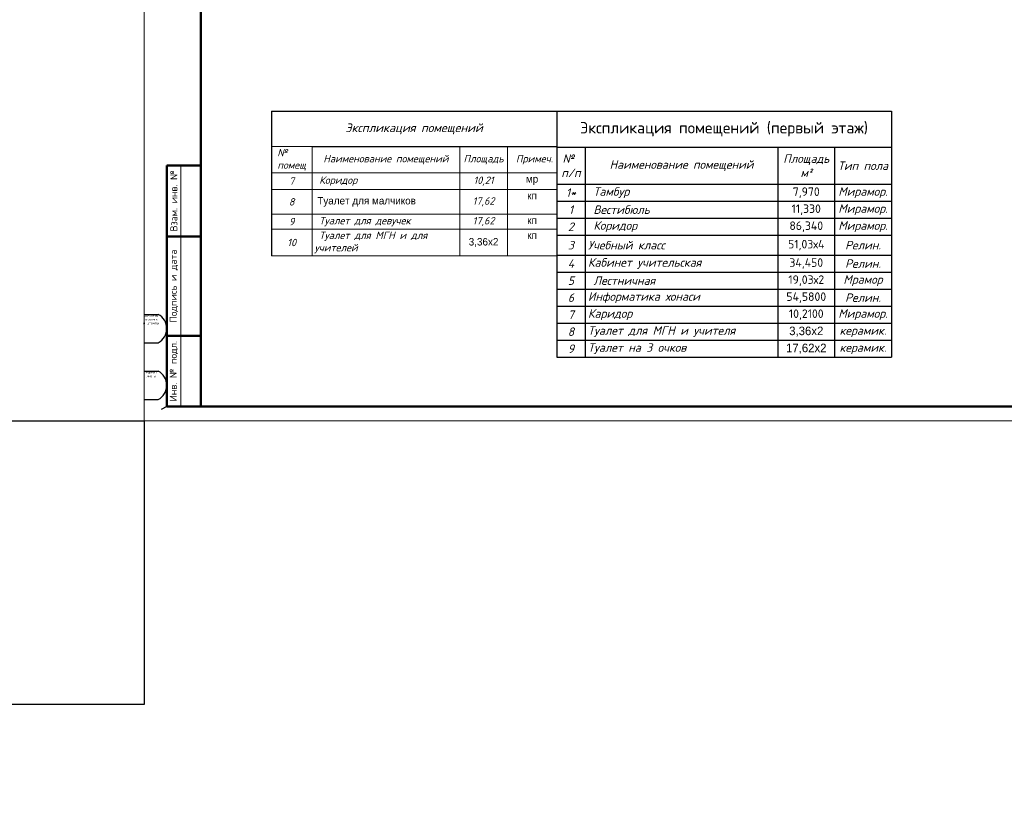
# Model space of a CAD drawing. Header units: millimetres. Extents: x 9824119 to 13672909, y -72394 to 462135.
# Tile 8 of 256: x 10071346 to 10106058, y -25198 to 2666. Entities that reach past the tile are written whole.
import ezdxf

# ---------------------------------------------------------------- set-up
doc = ezdxf.new("R2010")
doc.units = ezdxf.units.MM
doc.layers.add('0_Текст', color=7, linetype='Continuous', lineweight=20)
doc.layers.add('CS_UNPLOTTED', color=171, linetype='Continuous', plot=False)
doc.styles.add('ISO Proportional', font='isocpeur.ttf')
doc.styles.add('ISO_1.0', font='isocpeur.ttf')
doc.styles.add('ISOCPEUR', font='isocpeui.ttf')
doc.styles.add('V@ler@Live', font='isocpeui.ttf')

# ---------------------------------------------------------------- blocks, each defined once
blk = doc.blocks.new('*T202')
at = {"color": 0, "linetype": 'ByBlock', "lineweight": -2, "transparency": 16777216}
for p, q in [((0, 0), (11795, 0)), ((0, 0), (0, -8667)), ((11795, 0), (11795, -2567)), ((0, -1267), (11795, -1267)), ((1000, -1267), (1000, -8667)), ((7795, -1267), (7795, -3767)), ((9795, -1267), (9795, -3767)), ((0, -2567), (11795, -2567)), ((11795, -2567), (11795, -4367)), ((0, -3167), (9795, -3167)), ((9795, -3167), (11795, -3167)), ((0, -3767), (9795, -3767)), ((7795, -3767), (7795, -5067)), ((9795, -3767), (11795, -3767)), ((9795, -3767), (9795, -8667)), ((0, -4367), (1000, -4367)), ((1000, -4367), (11795, -4367)), ((11795, -4367), (11795, -5667)), ((0, -5067), (1000, -5067)), ((1000, -5067), (9795, -5067)), ((7795, -5067), (7795, -6267)), ((9795, -5067), (11795, -5067)), ((0, -5667), (7795, -5667)), ((7795, -5667), (9795, -5667)), ((9795, -5667), (11795, -5667)), ((11795, -5667), (11795, -6267)), ((0, -6267), (7795, -6267)), ((7795, -6267), (11795, -6267)), ((7795, -6267), (7795, -8667)), ((11795, -6267), (11795, -8667)), ((0, -6867), (1000, -6867)), ((1000, -6867), (9795, -6867)), ((9795, -6867), (11795, -6867)), ((0, -7467), (1000, -7467)), ((1000, -7467), (9795, -7467)), ((9795, -7467), (11795, -7467)), ((0, -8067), (1000, -8067)), ((1000, -8067), (9795, -8067)), ((9795, -8067), (11795, -8067)), ((0, -8667), (1000, -8667)), ((1000, -8667), (9795, -8667)), ((9795, -8667), (11795, -8667))]:
    blk.add_line(p, q, dxfattribs=at)
at = {"color": 0, "transparency": 16777216, "style": 'ISO Proportional'}
for s, insert, char_height, width, attachment_point in [('Экспликация помещений (первый этаж)', (5897, -633), 400, 11594.95, 5), ('{\\fISOCPEUR|b0|i1|c204|p34;№        п/п}', (500, -1917), 300, 800.07, 5), ('{\\fISOCPEUR|b0|i1|c204|p34;Наименование помещений}', (4398, -1917), 300, 6595.32, 5), ('{\\fISOCPEUR|b0|i1|c204|p34;Площадь м²}', (8795, -1917), 300, 1800, 5), ('{\\fISOCPEUR|b0|i1|c204|p34;Тип пола}', (10795, -1917), 300, 1799.56, 5), ('{\\fISOCPEUR|b0|i1|c204|p34;1*}', (500, -2867), 300, 800.07, 5), ('{\\fISOCPEUR|b0|i1|c204|p34;\\C7; Тамбур}', (1100, -2867), 300, 6595.32, 4), ('7,970', (8795, -2867), 300, 1800, 5), ('{\\fISOCPEUR|b0|i1|c204|p34;Мирамор.}', (10795, -2867), 300, 1799.56, 5), ('{\\fISOCPEUR|b0|i1|c204|p34;1', (500, -3467), 300, 800.07, 5), ('{\\fISOCPEUR|b0|i1|c204|p34;\\C7; Вестибюль}', (1100, -3467), 300, 6595.32, 4), ('11,330', (8795, -3467), 300, 1800, 5), ('{\\fISOCPEUR|b0|i1|c204|p34;Мирамор.}', (10795, -3467), 300, 1799.56, 5), ('{\\fISOCPEUR|b0|i1|c204|p34;2', (500, -4067), 300, 800.07, 5), ('{\\fISOCPEUR|b0|i1|c204|p34;\\C7; \\C0;Коридор }', (1100, -4067), 300, 6595.32, 4), ('86,340', (8795, -4067), 300, 1800, 5), ('{\\fISOCPEUR|b0|i1|c204|p34;Мирамор.}', (10795, -4067), 300, 1799.56, 5), ('{\\fISOCPEUR|b0|i1|c204|p34;3', (500, -4717), 300, 800.07, 5), ('{\\fISOCPEUR|b0|i1|c204|p34;Учебный класс}', (1100, -4717), 300, 6595.32, 4), ('51,03х4', (8795, -4717), 300, 1800, 5), ('{\\fISOCPEUR|b0|i1|c204|p34;Релин.}', (10795, -4717), 300, 1799.56, 5), ('{\\fISOCPEUR|b0|i1|c204|p34;\\C7;Кабинет учительская }', (1100, -5367), 300, 6595.32, 4), ('34,450', (8795, -5367), 300, 1800, 5), ('{\\fISOCPEUR|b0|i1|c204|p34;4', (500, -5367), 300, 800.07, 5), ('{\\fISOCPEUR|b0|i1|c204|p34;Релин.}', (10795, -5367), 300, 1799.56, 5), ('{\\fISOCPEUR|b0|i1|c204|p34;5', (500, -5967), 300, 800.07, 5), ('{\\fISOCPEUR|b0|i1|c204|p34;\\C7; \\C0;Лестничная}', (1100, -5967), 300, 6595.32, 4), ('19,03х2', (8795, -5967), 300, 1800, 5), ('{\\fISOCPEUR|b0|i1|c204|p34;Мрамор}', (10795, -5967), 300, 1799.56, 5), ('{\\fISOCPEUR|b0|i1|c204|p34;6', (500, -6567), 300, 800.07, 5), ('{\\fISOCPEUR|b0|i1|c204|p34;Информатика хонаси }', (1100, -6567), 300, 6595.32, 4), ('54,5800', (8795, -6567), 300, 1800, 5), ('{\\fISOCPEUR|b0|i1|c204|p34;Релин.}', (10795, -6567), 300, 1799.56, 5), ('{\\fISOCPEUR|b0|i1|c204|p34;7', (500, -7167), 300, 800.07, 5), ('{\\fISOCPEUR|b0|i1|c204|p34;\\C7;Каридор}', (1100, -7167), 300, 6595.32, 4), ('10,2100', (8795, -7167), 300, 1800, 5), ('{\\fISOCPEUR|b0|i1|c204|p34;Мирамор.}', (10795, -7167), 300, 1799.56, 5), ('{\\fISOCPEUR|b0|i1|c204|p34;8', (500, -7767), 300, 800.07, 5), ('{\\fISOCPEUR|b0|i1|c204|p34;\\C7;Туалет для МГН и учителя}', (1100, -7767), 300, 6595.32, 4), ('{\\fISOCPEUR|b0|i1|c204|p34;керамик.}', (10795, -7767), 300, 1799.56, 5), ('{\\fISOCPEUR|b0|i1|c204|p34;9', (500, -8367), 300, 800.07, 5), ('{\\fISOCPEUR|b0|i1|c204|p34;\\C7;Туалет на 3 очков }', (1100, -8367), 300, 6595.32, 4), ('{\\fISOCPEUR|b0|i1|c204|p34;керамик.}', (10795, -8367), 300, 1799.56, 5)]:
    blk.add_mtext(s, dxfattribs=dict(at, insert=insert, char_height=char_height, width=width, attachment_point=attachment_point))
at = {"color": 0, "transparency": 16777216, "char_height": 300, "width": 1800, "attachment_point": 5}
for s, insert in [('3,36х2', (8795, -7767)), ('17,62х2', (8795, -8367))]:
    blk.add_mtext(s, dxfattribs=dict(at, insert=insert))
blk = doc.blocks.new('*T203')
at = {"lineweight": 30, "transparency": 16777216}
for p, q in [((0, 0), (10063, 0)), ((0, 0), (0, -5097)), ((10063, 0), (10063, -5097))]:
    blk.add_line(p, q, dxfattribs=at)
at = {"color": 0, "lineweight": 0, "transparency": 16777216}
for p, q in [((0, -1241), (1436, -1241)), ((1436, -1241), (1436, -5097)), ((6643, -1241), (6643, -5097)), ((8321, -1241), (8321, -5097)), ((0, -2165), (10063, -2165)), ((0, -2756), (10063, -2756)), ((0, -3626), (10063, -3626)), ((0, -4148), (10063, -4148)), ((0, -5097), (10063, -5097))]:
    blk.add_line(p, q, dxfattribs=at)
at = {"color": 0, "linetype": 'ByBlock', "lineweight": -2, "transparency": 16777216}
blk.add_line((1436, -1241), (10063, -1241), dxfattribs=at)
at = {"transparency": 16777216, "style": 'V@ler@Live'}
for s, insert, char_height, width, attachment_point in [('Экспликация помещений', (5032, -621), 306.43, 9889.13, 5), ('№        помещ', (718, -1328), 261, 1262.43, 2), ('Наименование помещений', (4040, -1703), 261, 5033, 5), ('Площадь', (7482, -1703), 261, 1503.67, 5), (' Примеч.', (9192, -1703), 261, 1568.04, 5), ('7', (718, -2461), 261, 1262.43, 5), ('10,21', (7482, -2461), 261, 1503.67, 5), ('8', (718, -3191), 261, 1262.43, 5), ('17,62', (7482, -3191), 261, 1503.67, 5), ('9', (718, -3887), 261, 1262.43, 5), ('17,62', (7482, -3887), 261, 1503.67, 5), ('10', (718, -4623), 261, 1262.43, 5)]:
    blk.add_mtext(s, dxfattribs=dict(at, insert=insert, char_height=char_height, width=width, attachment_point=attachment_point))
at = {"color": 0, "transparency": 16777216, "char_height": 261}
for s, insert, width, attachment_point in [('{\\fISOCPEUR|b0|i1|c204|p34; Коридор}', (1523, -2461), 5033, 4), ('мр', (9192, -2252), 1568.04, 2), (' Туалет для малчиков', (1523, -3191), 5033, 4), ('кп', (9192, -2843), 1568.04, 2), ('{\\fISOCPEUR|b0|i1|c204|p34; Туалет для девучек}', (1523, -3887), 5033, 4), ('кп', (9192, -3713), 1568.04, 2), ('{\\fISOCPEUR|b0|i1|c204|p34; Туалет для МГН и для учителей}', (1523, -4623), 5033, 4), ('3,36х2', (7482, -4623), 1503.67, 5), ('кп', (9192, -4235), 1568.04, 2)]:
    blk.add_mtext(s, dxfattribs=dict(at, insert=insert, width=width, attachment_point=attachment_point))
blk = doc.blocks.new('*U201')
at = {"lineweight": 9}
for p, q in [((-20, -5), (-20, 415)), ((574, -5), (-20, -5))]:
    blk.add_line(p, q, dxfattribs=at)
at = {"lineweight": 50}
for p, q in [((0, 0), (0, 410)), ((0, 85), (-12, 85)), ((-12, 0), (-12, 85)), ((0, 60), (-12, 60)), ((0, 25), (-12, 25)), ((0, 0), (-12, 0)), ((569, 0), (0, 0))]:
    blk.add_line(p, q, dxfattribs=at)
at = {"lineweight": 20}
blk.add_line((-7, 85), (-7, 0), dxfattribs=at)
at = {"layer": 'CS_UNPLOTTED'}
for p, q in [((-20, 32.5), (-15, 32.5)), ((-20, 22.5), (-15, 22.5)), ((-20, 12.5), (-15, 12.5)), ((-20, 2.5), (-15, 2.5)), ((-12, 0), (-14, -1))]:
    blk.add_line(p, q, dxfattribs=at)
for centre in [(-17.66, 27.5), (-17.66, 7.5)]:
    blk.add_arc(centre, 5.67, 298.0574, 61.9426, dxfattribs=at)
at = {"layer": '0_Текст', "char_height": 2.5, "attachment_point": 5, "rotation": 90, "style": 'ISO_1.0'}
for s, insert, width in [('Взам. инв. №', (-9.5, 72.5), 25), ('Подпись и дата', (-9.5, 42.5), 35), ('Инв. № подл.', (-9.5, 12.5), 25)]:
    blk.add_mtext(s, dxfattribs=dict(at, insert=insert, width=width))
at = {"layer": 'CS_UNPLOTTED', "char_height": 0.8, "width": 5, "attachment_point": 2, "style": 'ISO_1.0'}
for s, insert in [('Основная надпись \\Pи штампы', (-17.5, 32.5)), ('Формат листа', (-17.5, 12.5))]:
    blk.add_mtext(s, dxfattribs=dict(at, insert=insert))

msp = doc.modelspace()

# ---------------------------------------------------------------- linework, layer by layer
msp.add_lwpolyline([(10065730.4, -11469.8), (10075730.4, -11469.8), (10075730.4, -21469.8), (10065730.4, -21469.8)], close=True)

# ---------------------------------------------------------------- block references
at = {"color": 250, "ltscale": 30, "xscale": 100, "yscale": 100, "zscale": 100}
msp.add_blockref('*U201', (10077730.4, -10969.8), dxfattribs=at)
for name, p in [('*T203', (10080217.5, -562.4)), ('*T202', (10090280.7, -562.4))]:
    msp.add_blockref(name, p)

# ---------------------------------------------------------------- texts
at = {"char_height": 300, "attachment_point": 1}
for s, insert, width, style in [('\\pi13638.10589;{\\fISOCPEUR|b0|i0|c204|p34;\\H1.66667x;\\L\\C7;\\P\\pi10874.35036;\\H1.1x;Общие указания\\l\\P\\pi13638.10589;\\P\\pi-900,l1200,t1200;\\H0.72727x;1.^IПроект выполнен на основании задания заказчика и задания на проектирование архитектурно-строительных чертежей.\\P2.^IПроект соответствует действующим нормам :\\P\\pl900,t900;\\fSymbol|b0|i0|c2|p18;·^I\\fISOCPEUR|b0|i0|c204|p34;КМК 2. 04.05-97* "Отопление, вентиляция и кондиционирование воздуха".\\P\\fSymbol|b0|i0|c2|p18;·^I\\fISOCPEUR|b0|i0|c204|p34;ШНК 2.08.02-09* "Общественные здания и сооружение" \\P\\fSymbol|b0|i0|c2|p18;·^I\\fISOCPEUR|b0|i0|c204|p34;КМК 2.01.01-94 "Климатические и физико-геологические данные для проектирования".\\P\\fSymbol|b0|i0|c2|p18;·^I\\fISOCPEUR|b0|i0|c204|p34;КМК 2.01.04-97* "Строительная теплотехника".\\P\\fSymbol|b0|i0|c2|p18;·^I\\fISOCPEUR|b0|i0|c204|p34;ГОСТ 21.602-2003 "Правила выполнения рабочей документации отопления, вентиляции и кондиционирования".\\P\\fSymbol|b0|i0|c2|p18;·^I\\fISOCPEUR|b0|i0|c204|p34;ШНК \\fISOCPEUR|b0|i0|c186|p34;2.01.02-04\\fISOCPEUR|b0|i0|c204|p34; - \\fISOCPEUR|b0|i0|c186|p34;"\\fISOCPEUR|b0|i0|c204|p34;Пожарная безопасность зданий и сооружений\\fISOCPEUR|b0|i0|c186|p34;"\\fISOCPEUR|b0|i0|c204|p34;;\\P\\pl1200,t1200;3.^I  Расчетные параметры наружного воздуха для проектирования отопления, вентиляции и кондиционирования воздуха приняты по КМК 2.01.01-94.\\P\\pi-300,l300,tz;      Для проектирования отопления, вентиляции и кондиционирования воздуха: \\P\\pl1500,t1500;-^IХолодный  период  года Тн\\fISOCPEUR|b0|i0|c186|p34;=-14.0°C\\fISOCPEUR|b0|i0|c204|p34;; I=-12,4 кДж/кг (Парам. Б);\\P-^IТеплый  период  года Тн=33°C; I=55,7 кДж/кг  (Парам. А);\\P-^IТеплый  период  года Тн=37,5°C; I=65,2 кДж/кг (Парам. Б);\\P-^IСкорость ветра  - V=1,6 м/сек - холодный период;\\P-^IСкорость ветра  - V=1,9 м/сек - теплый  период;\\P-^IПродолжительность отопительного периода  Zот.пер.=129суток;\\P-^IСредняя температура отопительного периода  tот.пер.=2,7°C;\\P-^IБарометрическое давление в районе строительства Рбар=950 Гпа.\\P\\pi600,l0,tz;\\P\\pi11458.1097;\\LТЕПЛОСНАБЖЕНИЕ\\P\\pi13638.10589;\\l\\P\\pi0;\\C0;В качестве источника тепла выбран установленный во дворе здания тепловой насос, рассчитанный на работу в температурном режиме 40–30 °C.^J^JСистема отопления спроектирована как двухтрубная, в ней используются напольный фанкойл.\\P^JОсновным источником тепла является тепловой насос. \\P^JОсновное охлаждение осуществляется с помощью\\Pтепловых насосов. Для отвода конденсата, образующегося в фанкойлах, предусмотрены дренажные трубы. Основные водосточные и обратные трубы выполнены из полипропилена. \\P\\pi600;^JОсновные подающие и обратные трубы выполнены из полипропилена. Слив воды из системы осуществляется через регулировочный узел. Для снижения теплопотерь через трубы выполнены работы по теплоизоляции.\\C7; \\P\\pi12278.10827;\\LОТОПЛЕНИЕ\\l\\P\\pi0;  Для достижения  комфортных условий в зимнее время и компенсации теплопотерь в помещениях установлены \\C0;фанкойл\\C7;ы обеспечивающие в помещениях нормируемую температуру воздуха:\\P\\pi-300,l1500,t1500;-^IКабинет врача +20°C.\\P-^IЗал       +22°C.\\P-^IФизиотерапия     +21°C.\\P\\pi0,l0,tz;   На каждом приборе предусматривается устанавка термостатического клапана и запорного крана. Рекомендуется применить трубопроводы стабильные полипропиленовые. Система теплоснабжения \\C0;фанкойл\\C7;ов двухтрубная с принудительной циркуляцией, горизонтальная. Удаление воздуха осуществляется из воздухоспускных кранов установленных в \\C0;фанкойл\\C7;ах. Все монтажные и наладочные работы проводить в соответствии с нормативными документами и инструкциям фирм-изготовителя.}', (9986122.2, 27067.1), 27276.212, 'ISOCPEUR'), ('{\\fISOCPEUR|b0|i0|c204|p34;\\C7;^I\\A1;\\L\\P\\pi10515.36534;\\H1.33333x;ВЕНТИЛЯЦИЯ\\P\\pi0;\\l^IВ здании предусмотрена приточно-вытяжная вентиляция с естественным и \\Pмеханическим побуждением, для функционально различных и конструктивно раздельных групп \\Pпомещений.   ^I  \\P^IТакже предусматривается естественная вентиляция с удалением и поступлением воздуха через окна и двери.\\P^IУдаление воздуха из помещений производится с помощью вытяжных решеток.\\P^IМатериал воздуховодов - тонколистовая оцинкованная сталь по ГОСТ 14918-80.\\P^IВоздуховоды систем вытяжной вентиляции выполняются класса "Н" (нормально плотный).\\P^IМонтаж систем вентиляции выполнить в соответствии с \\A0;КМК 3.05.01.-9\\A1;7\\P\\A0;\\L\\P\\pi12075.36144;\\P\\pi7995.37164;ПРИМЕЧАНИЯ (ТЕПЛОСНАБЖЕНИЕ)\\P\\pi-900,l900,t900;\\l1.^IЧертеж читать совместно со спецификацией и с другими разделами проекта.\\P2.^IМонтаж оборудования и трубопроводов производить в соответствии с местными \\P\\pi0;действующими нормами и правилами, и требованиями завода-изготовителя оборудования.\\P\\pi-900;3.^IТрубопроводы системы теплоснабжения радиаторов приняты полипропиленовыми.\\P4.^IНа планах и схемах указаны наружный диаметр и толщина стенки полипропиленовых \\P\\pi0;трубопроводов.\\P\\pi-900;5.^IПриборы и трубопроводы нанесены условно.\\P6.^IУклон трубопроводов выполнить согласно схемам в сторону ближайшего вертикального \\P\\pi0;стояка.\\P\\pi-900;7.^IВсе отметки указаны от уровня пола этажа. \\P8.^IКрепить трубу в штробе каждые 2 метра.\\P9.^IТрубопроводы отопления, прокладываемые в полу покрыть трубчатой тепловой изоляцией \\P\\pi0;из вспученного полителена "Isocom" толщиной 9 мм.\\P\\pi-900;10.^IДиаметры запорно-регулирующей арматуры и фильтров соответствуют диаметру \\P\\pi0;трубопроводов, если не указано иное.\\P\\pi3390,l600,tz;\\P\\pi5455.37799,l0;\\LПРИМЕЧАНИЯ (ВЕНТИЛЯЦИЯ И КОНДИЦИОНИРОВАНИЕ)\\l\\P\\pi-900,l900,t900;1.^IВентиляционные системы показаны условно.\\P2.^IЧертеж читать совместно со спецификацией и остальными разделами проекта \\P3.^IВсе неплотности при пересечении инженерными коммуникациями огнестойких стен, \\P\\pi0;перекрытий и перегородок заделать материалами, соответствующими по степени \\Pогнестойкости пересекаемым ограждениям.\\P\\pi-900;4.^IВ сан-узлах двери не оборудованные переточными решетками, предусмотреть с \\P\\pi0;подрезкой дверного полотна, высота щели не менее 20 мм. Если конструкция дверей не \\Pпозволяет предусмотреть щели в нижней части, то необходимо выполнить установку \\Pжалюзийной решетки в нижней половине двери.\\P\\pi-900;5.^IРазместить все приборы для измерения температуры, давления и скорости потока в \\P\\pi0;доступных местах с прямыми секциями труб или воздуховодов наверху или внизу, \\Pсогласно рекомендациям завода изготовителя для точности показаний.\\P\\pi-900;6.^IУстановить расположение диффузоров, отдушин и вентиляционных решеток согласно \\P\\pi0;архитектурным планам потолка, освещения и другим деталям/узлам потолка и \\Pвыполнить незначительные изменения для обеспечения соответствия.\\P\\pi-900;7.^IМонтаж оборудования выполнить в соответствии с местными нормами и правилами, а \\P\\pi0;так же требованиями завода-изготовителя оборудования \\P\\pi-900;8.^IВсе отметки оборудований даны от пола этажа.\\P}', (10015733.6, 26003.4), 24350.724, 'ISOCPEUR'), ('\\pi300,l300;\\PПроектная документация разработана в соответствии с действующими \\P\\pi0;градостроительными нормами, правилами, государственными стандартами и отвечает \\Pтребованиям экологических, санитарно-гигиенических, противопожарных норм и правил, \\Pобеспечивает взрывную, взрывопожарную безопасность при эксплуатации объекта с учетом \\Pсоблюдения мероприятий предусмотренных рабочим \\Pпроектом.\\P\\P\\pi5217.6;ГИП^I^I^I^I^I', (9959156.6, -5347.3), 18500, 'ISO_1.0')]:
    msp.add_mtext(s, dxfattribs=dict(at, insert=insert, width=width, style=style))

doc.saveas('drawing.dxf')
